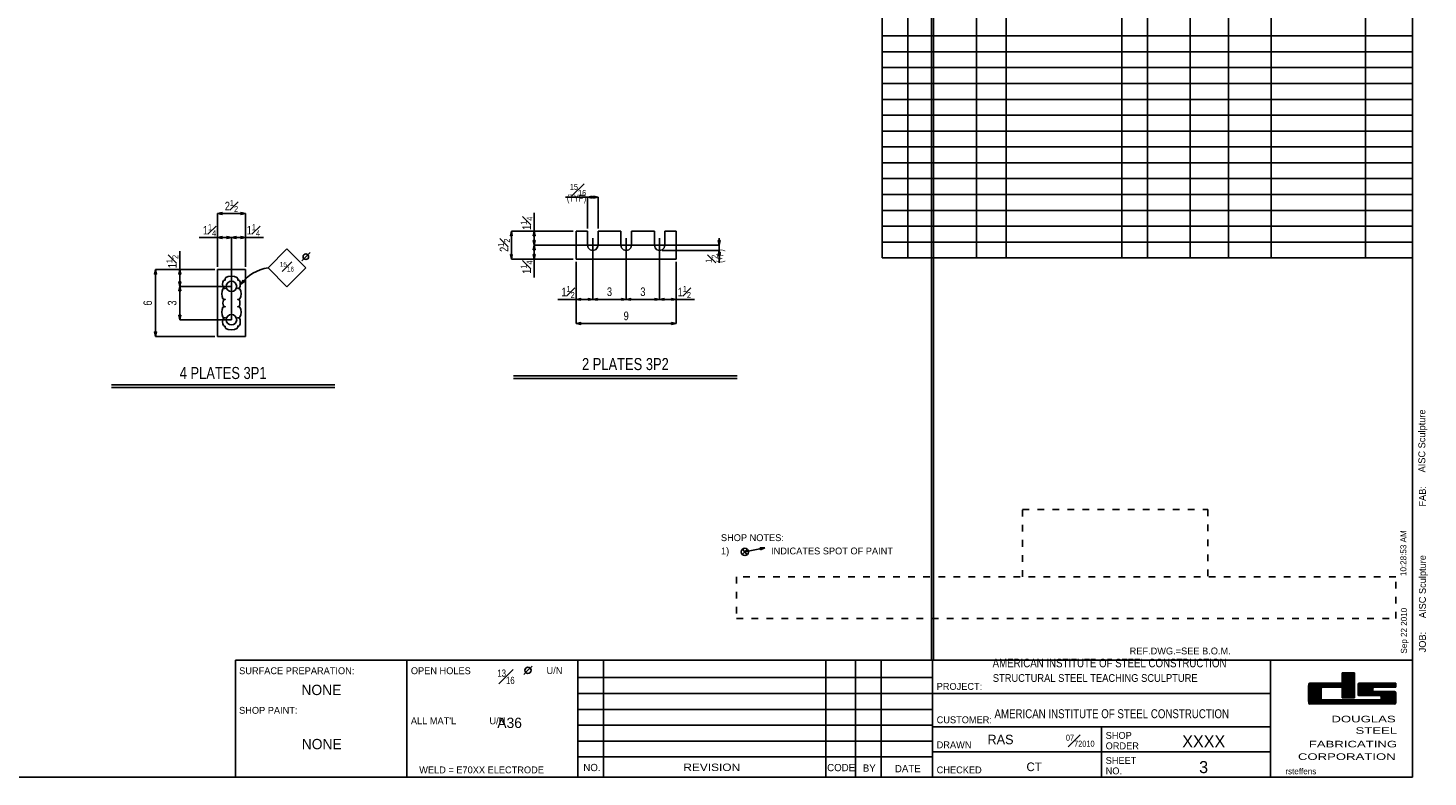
# Model space of a CAD drawing. Header units: inches. Extents: x -17.2 to 17.5, y -11.2 to 11.2.
# Tile 7 of 11: x -3.5 to 17.5, y -11.2 to 0. Entities that reach past the tile are written whole.
import ezdxf
from ezdxf.enums import TextEntityAlignment as Align

# ---------------------------------------------------------------- set-up
doc = ezdxf.new("R2010")
doc.units = ezdxf.units.IN
doc.header["$LTSCALE"] = 2.5
doc.header["$MEASUREMENT"] = 0
doc.linetypes.add('SDS2_3', pattern=[0.05, 0, -0.05])
doc.layers.add('Layer_0', color=7, linetype='Continuous')
doc.styles.add('MTextWidth', font='txt', dxfattribs={"width": 0.8, "height": 0.2})

msp = doc.modelspace()

# ---------------------------------------------------------------- linework, layer by layer
at = {"color": 1, "linetype": 'Continuous'}
for p, q in [((4.897, -2.567), (4.566, -2.567)), ((4.965, -2.552), (4.897, -2.567)), ((4.897, -3.035), (4.897, -2.567)), ((4.897, -2.567), (4.965, -2.582)), ((4.897, -2.567), (5.053, -2.567)), ((4.965, -2.582), (4.965, -2.552)), ((4.984, -2.582), (4.984, -2.552)), ((4.984, -2.552), (5.053, -2.567)), ((5.053, -2.567), (4.984, -2.582)), ((5.053, -3.035), (5.053, -2.567)), ((-0.577, -2.793), (-0.646, -2.808)), ((-0.646, -3.17), (-0.646, -2.808)), ((-0.646, -2.808), (-0.577, -2.823)), ((-0.646, -2.808), (-0.229, -2.808)), ((-0.577, -2.823), (-0.577, -2.793)), ((-0.298, -2.823), (-0.298, -2.793)), ((-0.298, -2.793), (-0.229, -2.808)), ((-0.229, -2.808), (-0.298, -2.823)), ((-0.229, -3.17), (-0.229, -2.808)), ((4.096, -3.076), (4.096, -2.802)), ((3.74, -3.145), (3.755, -3.076)), ((3.755, -3.493), (3.755, -3.076)), ((3.755, -3.076), (3.769, -3.145)), ((4.096, -3.076), (3.755, -3.076)), ((4.096, -3.076), (4.081, -3.145)), ((4.683, -3.076), (4.096, -3.076)), ((4.111, -3.145), (4.096, -3.076)), ((4.096, -3.076), (4.096, -3.285)), ((-0.646, -3.17), (-0.92, -3.17)), ((-0.577, -3.155), (-0.646, -3.17)), ((-0.646, -3.609), (-0.646, -3.17)), ((-0.646, -3.17), (-0.577, -3.185)), ((-0.646, -3.17), (-0.437, -3.17)), ((-0.577, -3.185), (-0.577, -3.155)), ((-0.506, -3.185), (-0.506, -3.155)), ((-0.506, -3.155), (-0.437, -3.17)), ((-0.437, -3.17), (-0.506, -3.185)), ((-0.437, -3.17), (-0.368, -3.155)), ((-0.437, -4.401), (-0.437, -3.17)), ((-0.229, -3.17), (-0.437, -3.17)), ((-0.368, -3.185), (-0.437, -3.17)), ((-0.437, -4.401), (-0.437, -3.17)), ((-0.368, -3.155), (-0.368, -3.185)), ((-0.229, -3.17), (-0.298, -3.155)), ((-0.298, -3.155), (-0.298, -3.185)), ((-0.298, -3.185), (-0.229, -3.17)), ((-0.229, -3.609), (-0.229, -3.17)), ((-0.229, -3.17), (0.045, -3.17)), ((0.111, -3.623), (0.394, -3.34)), ((0.394, -3.34), (0.677, -3.623)), ((3.769, -3.145), (3.74, -3.145)), ((4.081, -3.145), (4.111, -3.145)), ((4.096, -3.285), (4.081, -3.216)), ((4.081, -3.216), (4.111, -3.216)), ((4.081, -3.354), (4.096, -3.285)), ((4.111, -3.354), (4.081, -3.354)), ((4.111, -3.216), (4.096, -3.285)), ((4.096, -3.493), (4.096, -3.285)), ((4.096, -3.285), (4.111, -3.354)), ((6.142, -3.285), (4.096, -3.285)), ((6.142, -3.285), (4.096, -3.285)), ((4.975, -3.181), (4.975, -4.096)), ((4.975, -3.181), (4.975, -4.096)), ((5.475, -3.181), (5.475, -4.096)), ((5.475, -3.181), (5.475, -4.096)), ((5.938, -3.285), (6.865, -3.285)), ((5.975, -3.181), (5.975, -4.096)), ((5.975, -3.181), (5.975, -4.096)), ((6.88, -3.216), (6.85, -3.216)), ((6.85, -3.216), (6.865, -3.285)), ((6.865, -3.285), (6.865, -3.181)), ((6.865, -3.285), (6.88, -3.216)), ((6.865, -3.363), (6.865, -3.285)), ((-1.211, -3.651), (-1.211, -3.376)), ((0.615, -3.519), (0.74, -3.394)), ((3.769, -3.424), (3.74, -3.424)), ((3.74, -3.424), (3.755, -3.493)), ((3.755, -3.493), (3.769, -3.424)), ((4.096, -3.493), (3.755, -3.493)), ((4.111, -3.424), (4.081, -3.424)), ((4.081, -3.424), (4.096, -3.493)), ((4.096, -3.493), (4.111, -3.424)), ((4.683, -3.493), (4.096, -3.493)), ((4.096, -3.493), (4.096, -3.767)), ((4.725, -3.535), (4.725, -4.096)), ((6.016, -3.363), (6.865, -3.363)), ((6.225, -3.535), (6.225, -4.096)), ((6.85, -3.432), (6.865, -3.363)), ((6.88, -3.432), (6.85, -3.432)), ((6.865, -3.363), (6.865, -3.549)), ((6.865, -3.363), (6.88, -3.432)), ((-1.592, -3.72), (-1.577, -3.651)), ((-1.562, -3.72), (-1.592, -3.72)), ((-1.577, -4.651), (-1.577, -3.651)), ((-1.577, -3.651), (-1.562, -3.72)), ((-1.211, -3.651), (-1.577, -3.651)), ((-1.211, -3.651), (-1.226, -3.72)), ((-1.226, -3.72), (-1.197, -3.72)), ((-0.687, -3.651), (-1.211, -3.651)), ((-1.197, -3.72), (-1.211, -3.651)), ((-1.211, -3.651), (-1.211, -3.901)), ((0.394, -3.907), (0.111, -3.623)), ((0.677, -3.623), (0.394, -3.907)), ((-1.211, -3.901), (-1.226, -3.832)), ((-1.226, -3.832), (-1.197, -3.832)), ((-1.226, -3.97), (-1.211, -3.901)), ((-1.197, -3.97), (-1.226, -3.97)), ((-1.197, -3.832), (-1.211, -3.901)), ((-1.211, -4.401), (-1.211, -3.901)), ((-1.211, -3.901), (-1.197, -3.97)), ((-0.437, -3.901), (-1.211, -3.901)), ((-0.437, -3.901), (-1.211, -3.901)), ((-0.297, -3.869), (-0.264, -3.807)), ((-0.241, -3.826), (-0.297, -3.869)), ((-0.297, -3.869), (-0.297, -3.869)), ((-0.264, -3.807), (-0.241, -3.826)), ((4.725, -4.096), (4.45, -4.096)), ((4.794, -4.081), (4.725, -4.096)), ((4.725, -4.096), (4.794, -4.11)), ((4.725, -4.096), (4.975, -4.096)), ((4.725, -4.096), (4.725, -4.458)), ((4.794, -4.11), (4.794, -4.081)), ((4.906, -4.11), (4.906, -4.081)), ((4.906, -4.081), (4.975, -4.096)), ((4.975, -4.096), (4.906, -4.11)), ((5.044, -4.081), (4.975, -4.096)), ((4.975, -4.096), (5.044, -4.11)), ((4.975, -4.096), (5.475, -4.096)), ((5.044, -4.11), (5.044, -4.081)), ((5.406, -4.11), (5.406, -4.081)), ((5.406, -4.081), (5.475, -4.096)), ((5.475, -4.096), (5.406, -4.11)), ((5.544, -4.081), (5.475, -4.096)), ((5.475, -4.096), (5.544, -4.11)), ((5.475, -4.096), (5.975, -4.096)), ((5.544, -4.11), (5.544, -4.081)), ((5.906, -4.11), (5.906, -4.081)), ((5.906, -4.081), (5.975, -4.096)), ((5.975, -4.096), (5.906, -4.11)), ((5.975, -4.096), (6.044, -4.081)), ((6.225, -4.096), (5.975, -4.096)), ((6.044, -4.11), (5.975, -4.096)), ((6.044, -4.081), (6.044, -4.11)), ((6.225, -4.096), (6.156, -4.081)), ((6.156, -4.081), (6.156, -4.11)), ((6.156, -4.11), (6.225, -4.096)), ((6.225, -4.096), (6.499, -4.096)), ((6.225, -4.096), (6.225, -4.458)), ((-1.197, -4.332), (-1.226, -4.332)), ((-1.226, -4.332), (-1.211, -4.401)), ((-1.211, -4.401), (-1.197, -4.332)), ((-0.437, -4.401), (-1.211, -4.401)), ((-1.562, -4.582), (-1.592, -4.582)), ((-1.592, -4.582), (-1.577, -4.651)), ((-1.577, -4.651), (-1.562, -4.582)), ((4.794, -4.443), (4.725, -4.458)), ((4.725, -4.458), (4.794, -4.472)), ((4.725, -4.458), (6.225, -4.458)), ((4.794, -4.472), (4.794, -4.443)), ((6.156, -4.472), (6.156, -4.443)), ((6.156, -4.443), (6.225, -4.458)), ((6.225, -4.458), (6.156, -4.472)), ((-0.687, -4.651), (-1.577, -4.651))]:
    msp.add_line(p, q, dxfattribs=at)
at = {"color": 3, "linetype": 'Continuous'}
for p, q in [((3.789, -5.241), (7.137, -5.241)), ((-2.236, -5.376), (1.112, -5.376)), ((-2.236, -5.417), (1.112, -5.417)), ((3.789, -5.283), (7.137, -5.283))]:
    msp.add_line(p, q, dxfattribs=at)
at = {"color": 1, "linetype": 'Continuous'}
msp.add_circle((0.677, -3.457), 0.0417, dxfattribs=at)
msp.add_arc((0.204, -4.238), 0.622, 98.6363, 143.6363, dxfattribs=at)
at = {"layer": 'Layer_0', "color": 2, "linetype": 'Continuous'}
for p, q in [((9.311, 11.25), (9.311, -3.475)), ((17.25, 11.25), (17.25, -11.25)), ((17.25, -3.475), (17.25, 11.25)), ((10.048, 10.837), (10.048, -9.5)), ((10.08, 10.837), (10.08, -9.5)), ((10.08, 10.837), (10.08, -3.475)), ((4.897, -3.076), (4.725, -3.076)), ((4.725, -3.076), (4.725, -3.493)), ((4.897, -3.285), (4.897, -3.076)), ((5.397, -3.076), (5.053, -3.076)), ((5.053, -3.076), (5.053, -3.285)), ((5.397, -3.285), (5.397, -3.076)), ((5.897, -3.076), (5.553, -3.076)), ((5.553, -3.076), (5.553, -3.285)), ((5.897, -3.285), (5.897, -3.076)), ((6.225, -3.076), (6.053, -3.076)), ((6.053, -3.076), (6.053, -3.285)), ((6.225, -3.493), (6.225, -3.076)), ((4.907, -3.324), (4.897, -3.285)), ((4.936, -3.352), (4.907, -3.324)), ((4.975, -3.363), (4.936, -3.352)), ((5.014, -3.352), (4.975, -3.363)), ((5.042, -3.324), (5.014, -3.352)), ((5.053, -3.285), (5.042, -3.324)), ((5.407, -3.324), (5.397, -3.285)), ((5.436, -3.352), (5.407, -3.324)), ((5.475, -3.363), (5.436, -3.352)), ((5.514, -3.352), (5.475, -3.363)), ((5.542, -3.324), (5.514, -3.352)), ((5.553, -3.285), (5.542, -3.324)), ((5.907, -3.324), (5.897, -3.285)), ((5.936, -3.352), (5.907, -3.324)), ((5.975, -3.363), (5.936, -3.352)), ((6.014, -3.352), (5.975, -3.363)), ((6.042, -3.324), (6.014, -3.352)), ((6.053, -3.285), (6.042, -3.324)), ((4.725, -3.493), (6.225, -3.493)), ((9.311, -3.475), (17.25, -3.475)), ((-0.229, -3.651), (-0.646, -3.651)), ((-0.646, -3.651), (-0.646, -4.651)), ((-0.229, -4.651), (-0.229, -3.651)), ((-0.646, -4.651), (-0.229, -4.651)), ((-0.375, -9.5), (-0.375, -11.25)), ((-0.375, -9.5), (17.25, -9.5)), ((2.188, -11.25), (2.188, -9.5)), ((4.75, -9.5), (4.75, -11.25)), ((10.062, -11.25), (10.062, -9.5)), ((15.125, -9.5), (15.125, -11.25)), ((15.714, -9.844), (16.198, -9.844)), ((16.198, -9.688), (16.385, -9.688)), ((16.198, -9.728), (16.385, -9.728)), ((16.198, -9.768), (16.385, -9.768)), ((16.198, -9.808), (16.385, -9.808)), ((16.198, -9.848), (16.385, -9.848)), ((16.453, -9.844), (17, -9.844)), ((15.698, -9.888), (16.198, -9.888)), ((15.698, -9.928), (15.885, -9.928)), ((15.698, -9.968), (15.882, -9.968)), ((15.698, -10.008), (15.882, -10.008)), ((15.698, -10.048), (15.882, -10.048)), ((16.198, -9.928), (16.385, -9.928)), ((16.198, -9.968), (16.385, -9.968)), ((16.198, -10.008), (16.385, -10.008)), ((16.198, -10.048), (16.385, -10.048)), ((16.198, -10.062), (16.385, -10.062)), ((16.438, -9.928), (16.656, -9.928)), ((16.438, -9.968), (16.656, -9.968)), ((16.438, -10.008), (17, -10.008)), ((16.453, -10.031), (16.766, -10.031)), ((16.672, -9.906), (17, -9.906)), ((16.672, -9.969), (16.984, -9.969)), ((16.781, -10.048), (17, -10.048)), ((15.698, -10.088), (15.885, -10.088)), ((15.698, -10.128), (17, -10.128)), ((15.714, -10.156), (16.984, -10.156)), ((15.901, -10.094), (16.766, -10.094)), ((16.781, -10.088), (17, -10.088)), ((4.75, -10.95), (10.064, -10.95)), ((17.25, -11.25), (-17.25, -11.25))]:
    msp.add_line(p, q, dxfattribs=at)
at = {"layer": 'Layer_0', "color": 1, "linetype": 'Continuous'}
for p, q in [((9.695, -3.475), (9.695, 10.837)), ((10.72, -3.475), (10.72, 10.837)), ((11.168, 10.837), (11.168, -3.475)), ((12.897, -3.475), (12.897, 10.837)), ((13.921, 10.837), (13.921, -3.475)), ((14.497, -3.475), (14.497, 10.837)), ((15.137, 10.837), (15.137, -3.475)), ((16.546, -3.475), (16.546, 10.837)), ((13.281, 10.3), (13.281, -3.475)), ((9.311, -0.15), (17.25, -0.15)), ((17.25, -0.387), (9.311, -0.387)), ((9.311, -0.625), (17.25, -0.625)), ((17.25, -0.863), (9.311, -0.863)), ((9.311, -1.1), (17.25, -1.1)), ((17.25, -1.337), (9.311, -1.337)), ((9.311, -1.575), (17.25, -1.575)), ((17.25, -1.812), (9.311, -1.812)), ((9.311, -2.05), (17.25, -2.05)), ((17.25, -2.287), (9.311, -2.287)), ((9.311, -2.525), (17.25, -2.525)), ((17.25, -2.763), (9.311, -2.763)), ((9.311, -3), (17.25, -3)), ((17.25, -3.237), (9.311, -3.237)), ((7.21, -7.915), (7.252, -7.879)), ((7.252, -7.879), (7.216, -7.837)), ((7.252, -7.879), (7.552, -7.817)), ((7.252, -7.879), (7.294, -7.844)), ((7.287, -7.921), (7.252, -7.879)), ((7.488, -7.845), (7.482, -7.816)), ((7.482, -7.816), (7.552, -7.817)), ((7.552, -7.817), (7.488, -7.845)), ((7.552, -7.817), (7.552, -7.817)), ((4.004, -9.652), (4.066, -9.59)), ((5.134, -9.5), (5.134, -11.25)), ((8.463, -9.5), (8.463, -11.25)), ((8.911, -9.5), (8.911, -11.25)), ((9.296, -9.5), (9.296, -11.25)), ((4.004, -9.652), (3.941, -9.715)), ((4.75, -9.762), (10.064, -9.762)), ((4.75, -10), (10.064, -10)), ((10.062, -10), (15.125, -10)), ((4.75, -10.238), (10.064, -10.238)), ((4.75, -10.475), (10.064, -10.475)), ((15.125, -10.5), (10.062, -10.5)), ((12.594, -11.25), (12.594, -10.5)), ((4.75, -10.712), (10.064, -10.712)), ((15.125, -10.875), (10.062, -10.875))]:
    msp.add_line(p, q, dxfattribs=at)
at = {"layer": 'Layer_0', "color": 6, "linetype": 'SDS2_3'}
for p, q in [((11.411, -8.25), (11.411, -7.241)), ((11.411, -7.241), (14.186, -7.241)), ((14.186, -7.241), (14.186, -8.25)), ((7.125, -8.25), (7.125, -8.875)), ((17, -8.25), (7.125, -8.25)), ((17, -8.875), (17, -8.25)), ((7.125, -8.875), (17, -8.875))]:
    msp.add_line(p, q, dxfattribs=at)
at = {"layer": 'Layer_0', "color": 5, "linetype": 'Continuous'}
for p, q in [((16.198, -9.688), (16.198, -9.844)), ((16.198, -9.708), (16.385, -9.708)), ((16.198, -9.748), (16.385, -9.748)), ((16.198, -9.788), (16.385, -9.788)), ((16.198, -9.828), (16.385, -9.828)), ((16.385, -10.062), (16.385, -9.688)), ((17, -9.844), (17, -9.906)), ((15.698, -9.868), (16.385, -9.868)), ((15.698, -9.908), (15.885, -9.908)), ((15.698, -9.948), (15.882, -9.948)), ((15.698, -9.988), (15.882, -9.988)), ((15.698, -10.028), (15.882, -10.028)), ((16.198, -9.906), (15.901, -9.906)), ((16.198, -9.888), (16.385, -9.888)), ((16.198, -9.888), (16.385, -9.888)), ((16.198, -9.906), (16.198, -10.062)), ((16.198, -9.908), (16.385, -9.908)), ((16.198, -9.948), (16.385, -9.948)), ((16.198, -9.988), (16.385, -9.988)), ((16.198, -10.028), (16.385, -10.028)), ((16.438, -9.908), (16.659, -9.908)), ((16.438, -9.948), (16.656, -9.948)), ((16.438, -9.988), (17, -9.988)), ((16.45, -10.028), (17, -10.028)), ((15.698, -10.068), (15.885, -10.068)), ((15.698, -10.108), (17, -10.108)), ((15.708, -10.148), (16.992, -10.148)), ((16.781, -10.068), (17, -10.068))]:
    msp.add_line(p, q, dxfattribs=at)
at = {"layer": 'Layer_0', "color": 3, "linetype": 'Continuous'}
for p, q in [((16.438, -9.863), (17, -9.863)), ((16.438, -9.888), (17, -9.888))]:
    msp.add_line(p, q, dxfattribs=at)
at = {"layer": 'Layer_0', "color": 2, "linetype": 'Continuous'}
msp.add_lwpolyline([(-0.531, -4.495), (-0.533, -4.513), (-0.52, -4.532), (-0.485, -4.546), (-0.437, -4.551), (-0.39, -4.546), (-0.355, -4.532), (-0.342, -4.513), (-0.344, -4.495), (-0.331, -4.496), (-0.319, -4.487), (-0.309, -4.464), (-0.306, -4.433), (-0.309, -4.401), (-0.319, -4.378), (-0.331, -4.37), (-0.344, -4.371), (-0.327, -4.372), (-0.31, -4.361), (-0.298, -4.33), (-0.294, -4.288), (-0.298, -4.246), (-0.31, -4.215), (-0.327, -4.204), (-0.344, -4.206), (-0.333, -4.207), (-0.321, -4.199), (-0.313, -4.179), (-0.31, -4.151), (-0.313, -4.123), (-0.321, -4.102), (-0.333, -4.095), (-0.344, -4.096), (-0.327, -4.097), (-0.31, -4.086), (-0.298, -4.055), (-0.294, -4.013), (-0.298, -3.971), (-0.31, -3.94), (-0.327, -3.929), (-0.344, -3.931), (-0.331, -3.932), (-0.319, -3.924), (-0.309, -3.9), (-0.306, -3.869), (-0.309, -3.837), (-0.319, -3.814), (-0.331, -3.806), (-0.344, -3.807), (-0.342, -3.788), (-0.355, -3.769), (-0.39, -3.755), (-0.437, -3.75), (-0.485, -3.755), (-0.52, -3.769), (-0.533, -3.788), (-0.531, -3.807), (-0.543, -3.806), (-0.556, -3.814), (-0.565, -3.837), (-0.569, -3.869), (-0.565, -3.9), (-0.556, -3.924), (-0.543, -3.932), (-0.531, -3.931), (-0.547, -3.929), (-0.564, -3.94), (-0.577, -3.971), (-0.581, -4.013), (-0.577, -4.055), (-0.564, -4.086), (-0.547, -4.097), (-0.531, -4.096), (-0.542, -4.095), (-0.553, -4.102), (-0.561, -4.123), (-0.564, -4.151), (-0.561, -4.179), (-0.553, -4.199), (-0.542, -4.207), (-0.531, -4.206), (-0.547, -4.204), (-0.564, -4.215), (-0.577, -4.246), (-0.581, -4.288), (-0.577, -4.33), (-0.564, -4.361), (-0.547, -4.372), (-0.531, -4.371), (-0.543, -4.37), (-0.556, -4.378), (-0.565, -4.401), (-0.569, -4.433), (-0.565, -4.464), (-0.556, -4.487), (-0.543, -4.496), (-0.531, -4.495)], dxfattribs=at)
at = {"layer": 'Layer_0', "color": 3, "linetype": 'Continuous'}
for points in [[(-0.437, -3.979), (-0.407, -3.973), (-0.382, -3.956), (-0.365, -3.931), (-0.359, -3.901), (-0.365, -3.871), (-0.382, -3.846), (-0.407, -3.829), (-0.437, -3.823), (-0.467, -3.829), (-0.493, -3.846), (-0.51, -3.871), (-0.515, -3.901), (-0.51, -3.931), (-0.493, -3.956), (-0.467, -3.973), (-0.437, -3.979)], [(-0.437, -4.479), (-0.407, -4.473), (-0.382, -4.456), (-0.365, -4.431), (-0.359, -4.401), (-0.365, -4.371), (-0.382, -4.346), (-0.407, -4.329), (-0.437, -4.323), (-0.467, -4.329), (-0.493, -4.346), (-0.51, -4.371), (-0.515, -4.401), (-0.51, -4.431), (-0.493, -4.456), (-0.467, -4.473), (-0.437, -4.479)]]:
    msp.add_lwpolyline(points, close=True, dxfattribs=at)
at = {"layer": 'Layer_0', "color": 1, "linetype": 'Continuous'}
for centre, radius in [((7.252, -7.879), 0.0547), ((4.004, -9.652), 0.0469)]:
    msp.add_circle(centre, radius, dxfattribs=at)
at = {"layer": 'Layer_0', "color": 3, "linetype": 'Continuous'}
for centre, radius, start, end in [((15.714, -9.859), 0.0156, 90, 180), ((16.453, -9.859), 0.0156, 90, 180), ((17.693, -10), 2, 175.9681, 184.0319), ((17.884, -10), 2, 177.7613, 182.2387), ((15.901, -9.922), 0.0156, 90, 180), ((18.436, -9.938), 2, 177.7613, 182.2387), ((16.453, -10.016), 0.0156, 180, 270), ((16.672, -9.922), 0.0156, 90, 180), ((18.656, -9.938), 2, 179.5524, 180.4476), ((16.672, -9.953), 0.0156, 180, 270), ((16.766, -10.047), 0.0156, 0, 90), ((14.781, -10.062), 2, 359.5524, 0.4476), ((16.984, -9.984), 0.0156, 0, 90), ((15.002, -10.062), 2, 357.7613, 2.2387), ((15.714, -10.141), 0.0156, 180, 270), ((15.901, -10.078), 0.0156, 180, 270), ((16.766, -10.078), 0.0156, 270, 0), ((16.984, -10.141), 0.0156, 270, 0)]:
    msp.add_arc(centre, radius, start, end, dxfattribs=at)

# ---------------------------------------------------------------- texts
at = {"color": 2, "linetype": 'Continuous', "width": 0.8}
msp.add_text('(TYP)', height=0.1032, dxfattribs=at).set_placement((4.876, -2.527), align=Align.TOP_RIGHT)
at = {"color": 1, "linetype": 'Continuous', "width": 0.8}
msp.add_text('(+/-)', height=0.1032, rotation=90, dxfattribs=at).set_placement((6.826, -3.549), align=Align.TOP_LEFT)
at = {"color": 2, "linetype": 'Continuous', "width": 0.8}
for s, p in [('3', (5.225, -4.046)), ('3', (5.725, -4.046)), ('9', (5.475, -4.408))]:
    msp.add_text(s, height=0.129, dxfattribs=at).set_placement(p, align=Align.CENTER)
for s, p in [('6', (-1.627, -4.151)), ('3', (-1.261, -4.151))]:
    msp.add_text(s, height=0.129, rotation=90, dxfattribs=at).set_placement(p, align=Align.CENTER)
at = {"color": 3, "linetype": 'Continuous', "width": 0.8}
for s, p in [('2 PLATES 3P2', (5.463, -5.155)), ('4 PLATES 3P1', (-0.562, -5.289))]:
    msp.add_text(s, height=0.18063, dxfattribs=at).set_placement(p, align=Align.CENTER)
at = {"color": 2, "linetype": 'Continuous', "char_height": 0.12902, "style": 'MTextWidth'}
for s, insert, attachment_point in [('\\A1;{\\H0.70x;\\S15#16;}', (4.876, -2.547), 9), ('\\A1;2{\\H0.70x;\\S1#2;}', (-0.437, -2.788), 8), ('\\A1;1{\\H0.70x;\\S1#4;}', (-0.666, -3.15), 9), ('\\A1;1{\\H0.70x;\\S1#4;}', (-0.208, -3.15), 7), ('\\A1;1{\\H0.70x;\\S1#2;}', (4.704, -4.076), 9), ('\\A1;1{\\H0.70x;\\S1#2;}', (6.246, -4.076), 7)]:
    msp.add_mtext(s, dxfattribs=dict(at, insert=insert, attachment_point=attachment_point))
at = {"color": 2, "linetype": 'Continuous', "char_height": 0.12902, "rotation": 90, "style": 'MTextWidth'}
for s, insert, attachment_point in [('\\A1;1{\\H0.70x;\\S1#4;}', (4.076, -3.056), 7), ('\\A1;2{\\H0.70x;\\S1#2;}', (3.735, -3.285), 8), ('\\A1;1{\\H0.70x;\\S1#2;}', (-1.231, -3.63), 7), ('\\A1;1{\\H0.70x;\\S1#4;}', (4.076, -3.514), 9), ('\\A1;{\\H0.70x;\\S1#2;}', (6.845, -3.549), 7)]:
    msp.add_mtext(s, dxfattribs=dict(at, insert=insert, attachment_point=attachment_point))
at = {"color": 1, "linetype": 'Continuous', "insert": (0.394, -3.607), "char_height": 0.10322, "attachment_point": 5, "style": 'MTextWidth'}
msp.add_mtext('\\A1;{\\H0.70x;\\S15#16;}', dxfattribs=at)
at = {"layer": 'Layer_0', "color": 1, "linetype": 'Continuous'}
for s, height, p in [('AISC Sculpture', 0.10322, (17.443, -6.688)), ('FAB:', 0.1032, (17.452, -7.199)), ('10:28:53 AM', 0.09032, (17.16, -8.24)), ('AISC Sculpture', 0.10322, (17.452, -8.87)), ('Sep 22 2010', 0.09032, (17.168, -9.401)), ('JOB:', 0.1032, (17.452, -9.383))]:
    msp.add_text(s, height=height, rotation=90, dxfattribs=at).set_placement(p)
at = {"layer": 'Layer_0', "color": 2, "linetype": 'Continuous'}
for s, height, p in [('SHOP NOTES:', 0.10322, (6.894, -7.717)), ('1)', 0.1032, (6.895, -7.916)), ('INDICATES SPOT OF PAINT', 0.10322, (7.645, -7.916)), ('REF.DWG.=SEE B.O.M.', 0.10322, (13.015, -9.414)), ('SURFACE PREPARATION:', 0.10322, (-0.322, -9.71)), ('OPEN HOLES', 0.1032, (2.25, -9.71)), ('U/N', 0.1032, (4.282, -9.707)), ('PROJECT:', 0.1032, (10.125, -9.945)), ('SHOP PAINT:', 0.10322, (-0.323, -10.303)), ("ALL MAT'L             U/N", 0.10322, (2.25, -10.46)), ('CUSTOMER:', 0.1032, (10.125, -10.445)), ('RAS', 0.1419, (10.886, -10.759)), ('SHOP', 0.1032, (12.656, -10.679)), ('DRAWN', 0.1032, (10.125, -10.82)), ('ORDER', 0.1032, (12.656, -10.835)), ('WELD = E70XX ELECTRODE', 0.10322, (2.375, -11.195)), ('CODE', 0.1084, (8.485, -11.163)), ('BY', 0.1084, (9.019, -11.17)), ('CHECKED', 0.1032, (10.125, -11.195)), ('CT', 0.129, (11.47, -11.162)), ('SHEET', 0.1032, (12.656, -11.054)), ('NO.', 0.1032, (12.656, -11.21))]:
    msp.add_text(s, height=height, dxfattribs=at).set_placement(p)
for s, height, width, p in [('AMERICAN INSTITUTE OF STEEL CONSTRUCTION', 0.12902, 0.84, (10.963, -9.478)), ('STRUCTURAL STEEL TEACHING SCULPTURE', 0.11612, 0.9, (10.966, -9.709))]:
    msp.add_text(s, height=height, dxfattribs=dict(at, width=width)).set_placement(p, align=Align.TOP_LEFT)
for s, height, p in [('NONE', 0.1548, (0.91, -10.023)), ('A36', 0.1548, (3.729, -10.516)), ('XXXX', 0.1806, (14.125, -10.806)), ('NO.', 0.1084, (4.962, -11.162)), ('DATE', 0.1084, (9.693, -11.179)), ('3', 0.181, (14.123, -11.192))]:
    msp.add_text(s, height=height, dxfattribs=at).set_placement(p, align=Align.CENTER)
at = {"layer": 'Layer_0', "color": 2, "linetype": 'Continuous', "width": 0.81}
msp.add_text('AMERICAN INSTITUTE OF STEEL CONSTRUCTION', height=0.13418, dxfattribs=at).set_placement((10.991, -10.369))
at = {"layer": 'Layer_0', "color": 5, "linetype": 'Continuous', "width": 1.5}
for s, height, p in [('DOUGLAS', 0.0981, (17, -10.431)), ('STEEL', 0.0981, (17.021, -10.603)), ('CORPORATION', 0.09806, (17, -10.994)), ('FABRICATING', 0.09806, (17.021, -10.806))]:
    msp.add_text(s, height=height, dxfattribs=at).set_placement(p, align=Align.RIGHT)
at = {"layer": 'Layer_0', "color": 2, "linetype": 'Continuous'}
msp.add_text('NONE', height=0.1548, dxfattribs=at).set_placement((0.915, -10.757), align=Align.MIDDLE_CENTER)
at = {"layer": 'Layer_0', "color": 2, "linetype": 'Continuous', "width": 1.2}
msp.add_text('REVISION', height=0.111, dxfattribs=at).set_placement((6.756, -11.16), align=Align.CENTER)
at = {"layer": 'Layer_0', "color": 1, "linetype": 'Continuous'}
msp.add_text('rsteffens', height=0.0903, dxfattribs=at).set_placement((15.348, -11.209))
at = {"layer": 'Layer_0', "color": 2, "linetype": 'Continuous', "style": 'MTextWidth'}
for s, insert, char_height, attachment_point in [('\\A1;{\\H0.70x;\\S13#16;}', (3.675, -9.857), 0.15483, 8), ('\\A1;{\\H0.70x;\\S07#72010;}', (12.49, -10.797), 0.12902, 9)]:
    msp.add_mtext(s, dxfattribs=dict(at, insert=insert, char_height=char_height, attachment_point=attachment_point))

doc.saveas('drawing.dxf')
